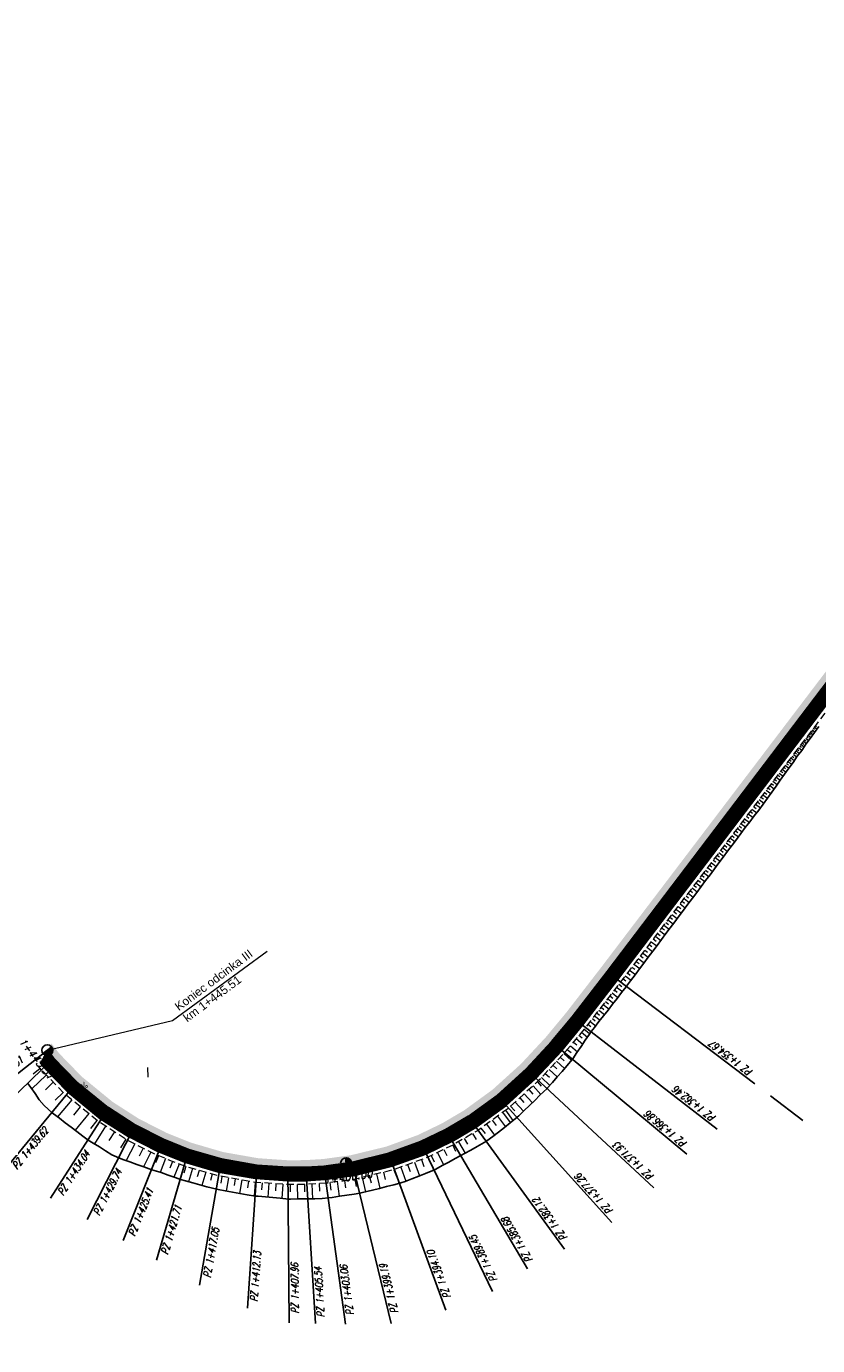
# Model space of a CAD drawing. Header units: metres. Extents: x 8431043 to 8456388, y 5766167 to 5771876.
# Tile 6 of 13: x 8433252 to 8433360, y 5770499 to 5770678. Entities that reach past the tile are written whole.
import ezdxf

# ---------------------------------------------------------------- set-up
doc = ezdxf.new("R2010")
doc.units = ezdxf.units.M
for name, pattern in [('4011', [6, 4, -2]), ('ACAD_ISO03W100', [30, 12, -18]), ('ACAD_ISO10W100', [18, 12, -3, 0, -3]), ('CIĄGŁA', [0])]:
    doc.linetypes.add(name, pattern=pattern)
for name, color, linetype, lineweight in [('_OPISY', 7, 'Continuous', 25), ('brud', 255, 'CIĄGŁA', 30), ('kreskowanie skarp', 250, 'Continuous', 15), ('linia', 7, 'CIĄGŁA', 20), ('pochylenia', 7, 'Continuous', 13), ('WYMIARY', 253, 'Continuous', 13), ('Zalacznik_3_Rowy DW837|Zalacznik_3_Rowy DW837|zdi pobocze', 250, '4011', 18), ('zdi_obrzeze chodnikowe 8x30', 6, 'Continuous', 30)]:
    doc.layers.add(name, color=color, linetype=linetype, lineweight=lineweight)
for name, color, linetype in [('C-DROGI-SYTUACJA', 7, 'Continuous'), ('C-DROGI-SYTUACJA-ETYKIETY', 1, 'Continuous'), ('DRO_Podzespół', 7, 'Continuous'), ('S-5_opis_hektometr', 20, 'Continuous'), ('S-5_opis_pkt_geometrycznych', 20, 'Continuous')]:
    doc.layers.add(name, color=color, linetype=linetype)
doc.layers.add('hatch zdi chodniki', color=7, linetype='Continuous', lineweight=0, true_color=0x8345ba)
doc.styles.add('! rom po 1.8mm', font='romans.shx', dxfattribs={"width": 0.75, "oblique": 15})
doc.styles.add('! romans poch 1.8 mm szer 1', font='romans.shx', dxfattribs={"oblique": 15, "height": 1.8})
doc.styles.add('ISOCP', font='geniso.shx')
doc.styles.add('własny_500', font='isocp.shx', dxfattribs={"width": 0.9, "height": 1.2})
doc.dimstyles.new('kopia własny 500', dxfattribs={"dimtxt": 1.2, "dimasz": 0.8, "dimexe": 0.1795, "dimexo": 0.0625, "dimgap": 0.09, "dimtad": 3, "dimdec": 1, "dimzin": 0, "dimdsep": 46, "dimtxsty": 'własny_500', "dimblk": 'ARCHTICK', "dimcen": 0.09, "dimaunit": 2, "dimadec": 4, "dimazin": 0, "dimtfac": 1, "dimtdec": 1, "dimtofl": 0, "dimtmove": 2, "dimatfit": 3, "dimldrblk": 'ARCHTICK', "dimfxl": 1, "dimtolj": 1, "dimtzin": 0, "dimarcsym": 0})

# ---------------------------------------------------------------- blocks, each defined once
blk = doc.blocks.new('_ARCHTICK')
at = {"color": 0, "linetype": 'ByBlock', "const_width": 0.15}
blk.add_lwpolyline([(-0.5, -0.5), (0.5, 0.5)], dxfattribs=at)
blk = doc.blocks.new('*D61')
at = {"layer": 'Defpoints', "color": 0, "transparency": 16777216}
for p in [(8433437.69, 5771876.32), (8433438.99, 5771875.45), (8431043.13, 5768319.94)]:
    blk.add_point(p, dxfattribs=at)
at = {"layer": 'WYMIARY', "color": 0, "lineweight": -2, "transparency": 16777216}
blk.add_line((8431044.42, 5768319.07), (8433438.99, 5771875.45), dxfattribs=at)
at = {"layer": 'WYMIARY', "color": 0, "lineweight": -2, "transparency": 16777216, "xscale": 0.75, "yscale": 0.75, "zscale": 0.75}
for p, rotation in [((8433438.99, 5771875.45), 56.04704147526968), ((8431044.42, 5768319.07), 236.0470414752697)]:
    blk.add_blockref('_ARCHTICK', p, dxfattribs=dict(at, rotation=rotation))
at = {"layer": 'WYMIARY', "color": 0, "transparency": 16777216, "insert": (8432241.11, 5770097.66), "char_height": 1.25, "attachment_point": 5, "rotation": 56.047, "style": 'ISOCP'}
blk.add_mtext('\\A1;4287.4', dxfattribs=at)
blk = doc.blocks.new('*D63')
at = {"layer": 'Defpoints', "color": 0, "transparency": 16777216}
for p in [(8434749.83, 5771876.32), (8434750.94, 5771875.58), (8432377.71, 5768319.94)]:
    blk.add_point(p, dxfattribs=at)
at = {"layer": 'WYMIARY', "color": 0, "lineweight": -2, "transparency": 16777216}
blk.add_line((8432378.82, 5768319.2), (8434750.94, 5771875.58), dxfattribs=at)
at = {"layer": 'WYMIARY', "color": 0, "lineweight": -2, "transparency": 16777216, "xscale": 0.75, "yscale": 0.75, "zscale": 0.75}
for p, rotation in [((8434750.94, 5771875.58), 56.29653123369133), ((8432378.82, 5768319.2), 236.2965312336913)]:
    blk.add_blockref('_ARCHTICK', p, dxfattribs=dict(at, rotation=rotation))
at = {"layer": 'WYMIARY', "color": 0, "transparency": 16777216, "insert": (8433564.29, 5770097.78), "char_height": 1.25, "attachment_point": 5, "rotation": 56.2965, "style": 'ISOCP'}
blk.add_mtext('\\A1;4274.9', dxfattribs=at)
blk = doc.blocks.new('*U65')
at = {"layer": 'C-DROGI-SYTUACJA', "color": 1, "linetype": 'ACAD_ISO10W100', "lineweight": 13, "ltscale": 0.3}
for p, q in [((8433361.18, 5770589.78), (8433330.94, 5770549.97)), ((8433330.94, 5770549.97), (8433326.18, 5770543.8)), ((8433326.18, 5770543.8), (8433323.37, 5770540.42)), ((8433255.67, 5770538.22), (8433254.83, 5770539.29)), ((8433323.37, 5770540.42), (8433319.92, 5770536.71)), ((8433258.82, 5770534.97), (8433255.67, 5770538.22)), ((8433319.92, 5770536.71), (8433315.97, 5770533.13)), ((8433263.14, 5770531.44), (8433258.82, 5770534.97)), ((8433315.97, 5770533.13), (8433312.04, 5770530.27)), ((8433266.76, 5770529.11), (8433263.14, 5770531.44)), ((8433312.04, 5770530.27), (8433308.97, 5770528.47)), ((8433270.62, 5770527.15), (8433266.76, 5770529.11)), ((8433308.97, 5770528.47), (8433305.57, 5770526.83)), ((8433274.05, 5770525.77), (8433270.62, 5770527.15)), ((8433305.57, 5770526.83), (8433301.21, 5770525.23)), ((8433278.52, 5770524.46), (8433274.05, 5770525.77)), ((8433301.21, 5770525.23), (8433296.26, 5770524.03)), ((8433283.37, 5770523.62), (8433278.52, 5770524.46)), ((8433287.53, 5770523.33), (8433283.37, 5770523.62)), ((8433289.96, 5770523.35), (8433287.53, 5770523.33)), ((8433292.43, 5770523.5), (8433289.96, 5770523.35)), ((8433296.26, 5770524.03), (8433292.43, 5770523.5))]:
    blk.add_line(p, q, dxfattribs=at)
at = {"layer": 'C-DROGI-SYTUACJA', "color": 253, "linetype": 'ACAD_ISO03W100', "lineweight": 13, "ltscale": 0.1}
for p, q in [((8433330.94, 5770549.97), (8433330.94, 5770549.97)), ((8433330.94, 5770549.97), (8433330.94, 5770549.97)), ((8433326.18, 5770543.8), (8433326.18, 5770543.8)), ((8433326.18, 5770543.8), (8433326.18, 5770543.8)), ((8433323.37, 5770540.42), (8433323.37, 5770540.42)), ((8433323.37, 5770540.42), (8433323.37, 5770540.42)), ((8433255.67, 5770538.22), (8433255.67, 5770538.22)), ((8433255.67, 5770538.22), (8433255.67, 5770538.22)), ((8433319.92, 5770536.71), (8433319.92, 5770536.71)), ((8433319.92, 5770536.71), (8433319.92, 5770536.71)), ((8433258.82, 5770534.97), (8433258.82, 5770534.97)), ((8433258.82, 5770534.97), (8433258.82, 5770534.97)), ((8433315.97, 5770533.13), (8433315.97, 5770533.13)), ((8433315.97, 5770533.13), (8433315.97, 5770533.13)), ((8433263.14, 5770531.44), (8433263.14, 5770531.44)), ((8433263.14, 5770531.44), (8433263.14, 5770531.44)), ((8433312.04, 5770530.27), (8433312.04, 5770530.27)), ((8433312.04, 5770530.27), (8433312.04, 5770530.27)), ((8433266.76, 5770529.11), (8433266.76, 5770529.11)), ((8433266.76, 5770529.11), (8433266.76, 5770529.11)), ((8433308.97, 5770528.47), (8433308.97, 5770528.47)), ((8433308.97, 5770528.47), (8433308.97, 5770528.47)), ((8433270.62, 5770527.15), (8433270.62, 5770527.15)), ((8433270.62, 5770527.15), (8433270.62, 5770527.15)), ((8433305.57, 5770526.83), (8433305.57, 5770526.83)), ((8433305.57, 5770526.83), (8433305.57, 5770526.83)), ((8433274.05, 5770525.77), (8433274.05, 5770525.77)), ((8433274.05, 5770525.77), (8433274.05, 5770525.77)), ((8433301.21, 5770525.23), (8433301.21, 5770525.23)), ((8433301.21, 5770525.23), (8433301.21, 5770525.23)), ((8433278.52, 5770524.46), (8433278.52, 5770524.46)), ((8433278.52, 5770524.46), (8433278.52, 5770524.46)), ((8433283.37, 5770523.62), (8433283.37, 5770523.62)), ((8433283.37, 5770523.62), (8433283.37, 5770523.62)), ((8433287.53, 5770523.33), (8433287.53, 5770523.33)), ((8433287.53, 5770523.33), (8433287.53, 5770523.33)), ((8433289.96, 5770523.35), (8433289.96, 5770523.35)), ((8433289.96, 5770523.35), (8433289.96, 5770523.35)), ((8433292.43, 5770523.5), (8433292.43, 5770523.5)), ((8433292.43, 5770523.5), (8433292.43, 5770523.5)), ((8433296.26, 5770524.03), (8433296.26, 5770524.03)), ((8433296.26, 5770524.03), (8433296.26, 5770524.03))]:
    blk.add_line(p, q, dxfattribs=at)
blk = doc.blocks.new('symbol hektometru sytuacja')
at = {"layer": 'S-5_opis_hektometr'}
blk.add_hatch(color=1, dxfattribs=at).paths.add_polyline_path([(0, 0.5, 0.414214), (-0.5, 0, 0.414214), (0, -0.5)])
at = {"layer": 'S-5_opis_hektometr', "color": 1}
blk.add_lwpolyline([(0, -0.5), (0, 0.5)], dxfattribs=at)
blk.add_circle((0, 0), 0.5, dxfattribs=at)
blk = doc.blocks.new('*U66')
at = {"layer": 'S-5_opis_hektometr', "color": 1, "linetype": 'Continuous', "lineweight": -3, "xscale": 1.5, "yscale": 1.5, "zscale": 1.5}
for p, rotation in [((8433254.83, 5770539.29), 128.0171565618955), ((8433295.46, 5770523.92), 187.765166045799)]:
    blk.add_blockref('symbol hektometru sytuacja', p, dxfattribs=dict(at, rotation=rotation))
at = {"layer": 'S-5_opis_hektometr', "color": 7, "linetype": 'Continuous', "lineweight": -3, "char_height": 1, "attachment_point": 2, "style": '! romans poch 1.8 mm szer 1'}
for s, insert, rotation in [('1+445.51', (8433253.75, 5770538.44), 308.0172), ('1+400.00', (8433295.64, 5770522.55), 7.7652)]:
    blk.add_mtext(s, dxfattribs=dict(at, insert=insert, rotation=rotation))
blk = doc.blocks.new('seee')
at = {"layer": 'linia', "flags": 128}
blk.add_lwpolyline([(8433254.83, 5770539.29), (8433271.85, 5770543.35), (8433284.74, 5770552.77)], dxfattribs=at)
at = {"layer": 'S-5_opis_pkt_geometrycznych', "color": 20, "linetype": 'Continuous', "lineweight": -3}
for p, q in [((8433351.03, 5770534.72), (8433330.94, 5770549.97)), ((8433345.89, 5770528.58), (8433326.18, 5770543.8)), ((8433237.41, 5770525.67), (8433254.83, 5770539.29)), ((8433341.79, 5770525.14), (8433323.37, 5770540.42)), ((8433243.28, 5770526.19), (8433255.67, 5770538.22)), ((8433337.28, 5770520.58), (8433319.92, 5770536.71)), ((8433248.93, 5770522.88), (8433258.82, 5770534.97)), ((8433331.59, 5770515.87), (8433315.97, 5770533.13)), ((8433357.56, 5770529.75), (8433353.17, 5770533.09)), ((8433255.26, 5770519.18), (8433263.14, 5770531.44)), ((8433325.16, 5770512.23), (8433312.04, 5770530.27)), ((8433260.23, 5770516.28), (8433266.76, 5770529.11)), ((8433320.11, 5770509.55), (8433308.97, 5770528.47)), ((8433265.12, 5770513.41), (8433270.62, 5770527.15)), ((8433315.37, 5770506.49), (8433305.57, 5770526.83)), ((8433269.66, 5770510.76), (8433274.05, 5770525.77)), ((8433309.01, 5770503.93), (8433301.21, 5770525.23)), ((8433275.52, 5770507.33), (8433278.52, 5770524.46)), ((8433282.03, 5770504.21), (8433283.37, 5770523.62)), ((8433287.71, 5770502.22), (8433287.53, 5770523.33)), ((8433291.27, 5770502.15), (8433289.96, 5770523.35)), ((8433295.36, 5770502.04), (8433292.43, 5770523.5)), ((8433301.58, 5770502.13), (8433296.26, 5770524.03))]:
    blk.add_line(p, q, dxfattribs=at)
at = {"layer": 'C-DROGI-SYTUACJA', "color": 7, "linetype": 'Continuous', "lineweight": -3}
blk.add_blockref('*U65', (0, 0), dxfattribs=at)
at = {"layer": 'C-DROGI-SYTUACJA-ETYKIETY', "color": 4, "linetype": 'Continuous', "lineweight": 35}
blk.add_blockref('*U66', (0, 0), dxfattribs=at)
at = {"layer": '_OPISY', "linetype": 'Continuous', "insert": (8433273.86, 5770543.04), "char_height": 1.15, "width": 39.9476, "attachment_point": 7, "rotation": 36.686, "style": 'ISOCP'}
blk.add_mtext('{\\fArial|b0|i0|c238|p34;Koniec odcinka III\\Pkm 1+445.51}', dxfattribs=at)
at = {"layer": 'S-5_opis_pkt_geometrycznych', "color": 20, "linetype": 'Continuous', "lineweight": -3, "char_height": 1, "attachment_point": 3, "style": '! rom po 1.8mm'}
for s, insert, rotation in [('{\\C256;PZ 1+354.67}', (8433344.77, 5770539.86), 142.7794), ('{\\C256;KONIEC OPRACOWANIA 1+445.51}', (8433251.02, 5770538.53), 38.0172), ('{\\C256;PZ 1+362.46}', (8433339.77, 5770533.7), 142.319), ('{\\C256;PZ 1+366.86}', (8433335.96, 5770530.38), 140.3124), ('{\\C256;PZ 1+439.62}', (8433254.27, 5770528.92), 50.718), ('{\\C256;PZ 1+371.93}', (8433331.71, 5770526.19), 137.1091), ('{\\C256;PZ 1+434.04}', (8433259.85, 5770525.74), 57.2566), ('{\\C256;PZ 1+429.74}', (8433264.13, 5770523.26), 63.011), ('{\\C256;PZ 1+377.26}', (8433326.49, 5770521.97), 132.1337), ('{\\C256;PZ 1+425.41}', (8433268.36, 5770520.65), 68.1986), ('{\\C256;PZ 1+382.12}', (8433320.77, 5770518.8), 126.0274), ('{\\C256;PZ 1+421.71}', (8433272.18, 5770518.28), 73.6744), ('{\\C256;PZ 1+385.68}', (8433316.55, 5770516.21), 120.4823), ('{\\C256;PZ 1+417.05}', (8433277.22, 5770515.22), 80.0679), ('{\\C256;PZ 1+389.45}', (8433312.17, 5770513.85), 115.7307), ('{\\C256;PZ 1+394.10}', (8433306.44, 5770511.85), 110.1126), ('{\\C256;PZ 1+412.13}', (8433282.88, 5770511.98), 86.0645), ('{\\C256;PZ 1+407.96}', (8433287.95, 5770510.34), 90.4855), ('{\\C256;PZ 1+403.06}', (8433294.59, 5770510), 97.7652), ('{\\C256;PZ 1+399.19}', (8433299.97, 5770510.08), 103.6743), ('{\\C256;PZ 1+405.54}', (8433291.11, 5770509.8), 93.5615)]:
    blk.add_mtext(s, dxfattribs=dict(at, insert=insert, rotation=rotation))

msp = doc.modelspace()

# ---------------------------------------------------------------- hatches: boundary and pattern name
at = {"layer": 'hatch zdi chodniki', "lineweight": 13, "transparency": 33554687}
h = msp.add_hatch(dxfattribs=at)
h.set_pattern_fill('DOTS', color=3, scale=0.13, style=0)
h.paths.add_polyline_path([(8434399.78, 5770199.5), (8434397.54, 5770199.45), (8434404.65, 5770196.08), (8434410.2, 5770192.8), (8434410.68, 5770193.67), (8434405.12, 5770196.96)])
h.paths.add_polyline_path([(8434361, 5770214.91), (8434358.79, 5770214.58), (8434372.97, 5770209.94), (8434379.65, 5770207.38), (8434392.53, 5770201.83), (8434391.1, 5770203.54), (8434380.03, 5770208.31), (8434373.3, 5770210.88)])
h.paths.add_polyline_path([(8434291.48, 5770237.59), (8434289.27, 5770237.22), (8434294.22, 5770235.71), (8434304.06, 5770232.5), (8434352.97, 5770216.48), (8434351.39, 5770218.06), (8434304.37, 5770233.45), (8434294.52, 5770236.66)])
h.paths.add_polyline_path([(8434266.02, 5770244.73), (8434265.64, 5770244.68), (8434266.01, 5770244.55)])
h.paths.add_polyline_path([(8434267.85, 5770245.01), (8434266.02, 5770244.73), (8434266.01, 5770244.55), (8434270.42, 5770243.13), (8434280.9, 5770239.78), (8434284.09, 5770238.8), (8434282.47, 5770240.34), (8434281.2, 5770240.73), (8434270.73, 5770244.08)])
h.paths.add_polyline_path([(8434149.08, 5770283.34), (8434146.91, 5770283.09), (8434157.39, 5770279.14), (8434183.65, 5770271.15), (8434226.18, 5770257.47), (8434259.24, 5770246.75), (8434257.64, 5770248.32), (8434226.48, 5770258.42), (8434183.95, 5770272.11), (8434157.71, 5770280.09)])
h.paths.add_polyline_path([(8434094.66, 5770300.27), (8434093.12, 5770301.89), (8434084.6, 5770304.97), (8434081.22, 5770305.98), (8434077.41, 5770307.55), (8434076.94, 5770306.66), (8434080.89, 5770305.04), (8434084.29, 5770304.02)])
h.paths.add_polyline_path([(8434101.58, 5770298.83), (8434099.36, 5770298.57), (8434102.58, 5770297.4), (8434143.62, 5770284.32), (8434142.03, 5770285.88), (8434102.9, 5770298.35)])
h.paths.add_polyline_path([(8434011.44, 5770340.53), (8434009.25, 5770340.65), (8434010.91, 5770339.68), (8434013.39, 5770338.37), (8434047.86, 5770319.65), (8434066.48, 5770310.95), (8434076.94, 5770306.66), (8434077.41, 5770307.55), (8434066.88, 5770311.87), (8434048.31, 5770320.54), (8434013.86, 5770339.25)])
h.paths.add_polyline_path([(8433944.32, 5770376.59), (8433943.2, 5770376.62), (8433960.09, 5770367.69), (8433982.78, 5770355.08), (8434001.01, 5770345.46), (8434003.2, 5770344.18), (8434001.72, 5770345.65), (8433983.02, 5770355.52), (8433960.33, 5770368.13)])
h.paths.add_polyline_path([(8433914.68, 5770392.39), (8433913.21, 5770393.85), (8433905.53, 5770398.42), (8433905.33, 5770397.96)])
h.paths.add_polyline_path([(8433921.02, 5770389.2), (8433919.05, 5770389.79), (8433925.15, 5770386.16), (8433938.99, 5770378.84), (8433938.34, 5770379.75), (8433925.39, 5770386.6)])
h.paths.add_polyline_path([(8433893.01, 5770405.51), (8433891.89, 5770405.57), (8433905.23, 5770398.02), (8433905.33, 5770397.96), (8433905.53, 5770398.42), (8433905.48, 5770398.45)])
h.paths.add_polyline_path([(8433748.79, 5770512.12), (8433746.76, 5770513.05), (8433749.96, 5770509.07), (8433750.8, 5770508.22), (8433762.89, 5770493.32), (8433772.31, 5770482.02), (8433776.22, 5770478.9), (8433763.66, 5770493.96), (8433751.55, 5770508.89), (8433750.71, 5770509.74)])
h.paths.add_polyline_path([(8433727.51, 5770538.5), (8433725.47, 5770539.43), (8433743.03, 5770517.67), (8433742.56, 5770519.85)])
h.paths.add_polyline_path([(8433804.67, 5770453.72), (8433807.36, 5770451.33), (8433816.9, 5770444.97), (8433867.59, 5770417.65), (8433884.72, 5770409.27), (8433884.04, 5770410.16), (8433867.82, 5770418.09), (8433817.16, 5770445.4)])
h.paths.add_polyline_path([(8433643.11, 5770640.98), (8433643.7, 5770641.84), (8433641.4, 5770644.56), (8433638.24, 5770647.86), (8433633.92, 5770651.89), (8433628.93, 5770655.99), (8433625.45, 5770658.54), (8433620.64, 5770661.61), (8433615.52, 5770664.21), (8433611.16, 5770665.93), (8433605.98, 5770667.46), (8433600.42, 5770668.54), (8433595.22, 5770669.19), (8433591.69, 5770669.45), (8433588.3, 5770669.58), (8433585.73, 5770669.59), (8433584.66, 5770669.57), (8433578.02, 5770669.4), (8433570.07, 5770668.93), (8433535.02, 5770665.16), (8433485.31, 5770659.82), (8433471.71, 5770658.26), (8433462.94, 5770656.9), (8433452.67, 5770654.68), (8433445.44, 5770652.68), (8433437.08, 5770649.89), (8433430.89, 5770647.48), (8433422.58, 5770643.75), (8433415.28, 5770639.99), (8433407.52, 5770635.43), (8433399.86, 5770630.32), (8433394.21, 5770626.11), (8433389.06, 5770621.91), (8433384.92, 5770618.26), (8433379.84, 5770613.41), (8433375.1, 5770608.47), (8433369.83, 5770602.43), (8433366.47, 5770598.28), (8433360.39, 5770590.39), (8433330.15, 5770550.58), (8433325.4, 5770544.43), (8433322.62, 5770541.08), (8433319.22, 5770537.42), (8433315.34, 5770533.91), (8433311.49, 5770531.11), (8433308.5, 5770529.35), (8433305.18, 5770527.75), (8433300.92, 5770526.19), (8433296.07, 5770525.01), (8433292.33, 5770524.5), (8433289.92, 5770524.35), (8433287.56, 5770524.33), (8433283.49, 5770524.61), (8433278.75, 5770525.44), (8433274.38, 5770526.72), (8433271.03, 5770528.06), (8433267.26, 5770529.98), (8433263.73, 5770532.25), (8433259.5, 5770535.71), (8433256.42, 5770538.88), (8433255.37, 5770540.22), (8433254.83, 5770539.29), (8433255.67, 5770538.22), (8433258.82, 5770534.97), (8433263.14, 5770531.44), (8433266.76, 5770529.11), (8433270.62, 5770527.15), (8433274.05, 5770525.77), (8433278.52, 5770524.46), (8433283.37, 5770523.62), (8433287.53, 5770523.33), (8433289.96, 5770523.35), (8433292.43, 5770523.5), (8433296.26, 5770524.03), (8433301.21, 5770525.23), (8433305.57, 5770526.83), (8433308.97, 5770528.47), (8433312.04, 5770530.27), (8433315.97, 5770533.13), (8433319.92, 5770536.71), (8433323.37, 5770540.42), (8433326.18, 5770543.8), (8433330.94, 5770549.97), (8433361.18, 5770589.78), (8433367.25, 5770597.66), (8433370.6, 5770601.79), (8433375.84, 5770607.79), (8433380.55, 5770612.7), (8433385.6, 5770617.52), (8433389.71, 5770621.15), (8433394.83, 5770625.32), (8433400.44, 5770629.5), (8433408.05, 5770634.58), (8433415.76, 5770639.11), (8433423.01, 5770642.85), (8433431.28, 5770646.56), (8433437.42, 5770648.95), (8433445.73, 5770651.72), (8433452.91, 5770653.71), (8433463.12, 5770655.92), (8433471.84, 5770657.27), (8433485.42, 5770658.83), (8433535.13, 5770664.17), (8433570.15, 5770667.93), (8433577.87, 5770668.39), (8433592.62, 5770665.23), (8433598.34, 5770664.54), (8433606.41, 5770662.75), (8433611.11, 5770661.08), (8433616.22, 5770658.71), (8433620.65, 5770656.17), (8433628.14, 5770651.18), (8433630.68, 5770649.39), (8433643.11, 5770640.99)])
at = {"layer": 'hatch zdi chodniki', "lineweight": 5}
h = msp.add_hatch(dxfattribs=at)
h.set_pattern_fill('ANSI31', color=256, scale=0.05, angle=45, style=0)
h.paths.add_polyline_path([(8433381.82, 5770611.43), (8433386.81, 5770616.2), (8433390.87, 5770619.77), (8433395.77, 5770623.77), (8433394.44, 5770625.01), (8433389.71, 5770621.15), (8433385.6, 5770617.52), (8433380.55, 5770612.7), (8433375.84, 5770607.79), (8433370.6, 5770601.79), (8433367.25, 5770597.66), (8433361.18, 5770589.78), (8433330.94, 5770549.97), (8433327.6, 5770545.64), (8433329.05, 5770544.58), (8433332.37, 5770548.88), (8433362.61, 5770588.69), (8433368.67, 5770596.54), (8433371.97, 5770600.63), (8433377.17, 5770606.58)])
h = msp.add_hatch(dxfattribs=at)
h.set_pattern_fill('ANSI31', color=256, scale=0.05, angle=45, style=0)
h.paths.add_polyline_path([(8433321.19, 5770535.43), (8433324.72, 5770539.23), (8433327.59, 5770542.68), (8433329.05, 5770544.58), (8433327.6, 5770545.64), (8433326.18, 5770543.8), (8433323.37, 5770540.42), (8433319.92, 5770536.71), (8433315.97, 5770533.13), (8433312.04, 5770530.27), (8433308.97, 5770528.47), (8433305.57, 5770526.83), (8433301.21, 5770525.23), (8433296.26, 5770524.03), (8433292.43, 5770523.5), (8433289.96, 5770523.35), (8433287.53, 5770523.33), (8433283.37, 5770523.62), (8433278.52, 5770524.46), (8433274.05, 5770525.77), (8433270.62, 5770527.15), (8433266.76, 5770529.11), (8433263.14, 5770531.44), (8433258.82, 5770534.97), (8433255.67, 5770538.22), (8433254.83, 5770539.29), (8433253.86, 5770537.61), (8433254.31, 5770537.04), (8433257.6, 5770533.64), (8433262.08, 5770529.98), (8433265.86, 5770527.55), (8433269.87, 5770525.51), (8433273.46, 5770524.07), (8433278.11, 5770522.71), (8433283.15, 5770521.83), (8433287.48, 5770521.53), (8433290.02, 5770521.55), (8433292.61, 5770521.71), (8433296.59, 5770522.26), (8433301.73, 5770523.51), (8433306.27, 5770525.17), (8433309.82, 5770526.88), (8433313.03, 5770528.77), (8433317.11, 5770531.73)])

# ---------------------------------------------------------------- linework, layer by layer
at = {"layer": 'DRO_Podzespół'}
msp.add_lwpolyline([(8433359.72, 5770583.31), (8433359.13, 5770582.5), (8433358.55, 5770581.69), (8433357.97, 5770580.88), (8433357.39, 5770580.06), (8433356.8, 5770579.25), (8433356.22, 5770578.43), (8433355.64, 5770577.62), (8433355.06, 5770576.81), (8433354.48, 5770575.99), (8433353.9, 5770575.18), (8433353.32, 5770574.36), (8433352.73, 5770573.55), (8433352.15, 5770572.73), (8433351.55, 5770571.94), (8433350.94, 5770571.14), (8433350.34, 5770570.34), (8433349.73, 5770569.55), (8433349.13, 5770568.75), (8433348.53, 5770567.95), (8433347.92, 5770567.16), (8433347.32, 5770566.36), (8433346.72, 5770565.56), (8433346.13, 5770564.75), (8433345.53, 5770563.95), (8433344.93, 5770563.15), (8433344.33, 5770562.35), (8433343.73, 5770561.55), (8433343.13, 5770560.75), (8433342.53, 5770559.95), (8433341.93, 5770559.15), (8433341.33, 5770558.35), (8433340.73, 5770557.55), (8433340.13, 5770556.75), (8433339.53, 5770555.95), (8433338.94, 5770555.15), (8433338.34, 5770554.35), (8433337.74, 5770553.55), (8433337.14, 5770552.74), (8433336.54, 5770551.94), (8433335.94, 5770551.14), (8433335.34, 5770550.34), (8433334.74, 5770549.54), (8433334.14, 5770548.74), (8433333.57, 5770547.98), (8433333.52, 5770547.91), (8433332.91, 5770547.12), (8433332.29, 5770546.34), (8433331.68, 5770545.55), (8433331.06, 5770544.76), (8433330.45, 5770543.97), (8433329.83, 5770543.18), (8433329.22, 5770542.39), (8433328.78, 5770541.82), (8433328.53, 5770541.47), (8433327.97, 5770540.64), (8433327.4, 5770539.81), (8433326.84, 5770538.97), (8433326.28, 5770538.14), (8433326.24, 5770538.08), (8433325.46, 5770537.17), (8433324.81, 5770536.42), (8433324.15, 5770535.66), (8433323.49, 5770534.91), (8433322.83, 5770534.16), (8433322.78, 5770534.11), (8433321.81, 5770533.17), (8433321.09, 5770532.47), (8433320.37, 5770531.78), (8433319.65, 5770531.09), (8433318.93, 5770530.39), (8433318.71, 5770530.18), (8433317.75, 5770529.41), (8433316.97, 5770528.78), (8433316.19, 5770528.16), (8433315.39, 5770527.56), (8433314.58, 5770526.97), (8433314.53, 5770526.93), (8433313.29, 5770526.21), (8433312.41, 5770525.72), (8433311.54, 5770525.24), (8433311.07, 5770524.98), (8433310.29, 5770524.56), (8433309.41, 5770524.08), (8433308.53, 5770523.6), (8433307.65, 5770523.12), (8433307.46, 5770523.01), (8433306.26, 5770522.53), (8433305.33, 5770522.16), (8433304.4, 5770521.8), (8433303.46, 5770521.46), (8433302.91, 5770521.26), (8433302.75, 5770521.21), (8433301.93, 5770520.99), (8433300.96, 5770520.75), (8433299.99, 5770520.51), (8433299.02, 5770520.27), (8433298.05, 5770520.03), (8433297.32, 5770519.86), (8433296.53, 5770519.73), (8433295.54, 5770519.58), (8433294.56, 5770519.43), (8433293.57, 5770519.29), (8433293.05, 5770519.21), (8433292.18, 5770519.15), (8433291.18, 5770519.1), (8433290.25, 5770519.07), (8433289.9, 5770519.08), (8433288.9, 5770519.07), (8433287.9, 5770519.06), (8433287.6, 5770519.06), (8433286.5, 5770519.16), (8433285.5, 5770519.25), (8433284.51, 5770519.34), (8433283.51, 5770519.43), (8433283.14, 5770519.46), (8433281.99, 5770519.65), (8433281, 5770519.83), (8433280.02, 5770520), (8433279.03, 5770520.18), (8433278.05, 5770520.35), (8433277.86, 5770520.38), (8433276.52, 5770520.74), (8433275.56, 5770521), (8433274.6, 5770521.26), (8433273.63, 5770521.53), (8433272.92, 5770521.72), (8433272.2, 5770521.97), (8433271.26, 5770522.31), (8433270.32, 5770522.65), (8433269.36, 5770522.93), (8433269.02, 5770523.03), (8433267.94, 5770523.42), (8433266.99, 5770523.76), (8433266.04, 5770524.1), (8433265.09, 5770524.45), (8433264.54, 5770524.65), (8433263.61, 5770525.09), (8433262.76, 5770525.62), (8433261.91, 5770526.14), (8433261.06, 5770526.67), (8433260.4, 5770527.08), (8433259.65, 5770527.62), (8433258.86, 5770528.23), (8433258.06, 5770528.83), (8433257.27, 5770529.44), (8433256.47, 5770530.04), (8433255.67, 5770530.65), (8433255.48, 5770530.8), (8433254.38, 5770531.79), (8433253.74, 5770532.56), (8433253.16, 5770533.4), (8433252.59, 5770534.23), (8433252.2, 5770534.78)], dxfattribs=at)
at = {"layer": 'kreskowanie skarp'}
for p, q in [((8433358.09, 5770581.91), (8433358.29, 5770581.76)), ((8433358.24, 5770582.11), (8433358.63, 5770581.81)), ((8433358.39, 5770582.3), (8433358.58, 5770582.16)), ((8433358.54, 5770582.5), (8433358.92, 5770582.21)), ((8433358.68, 5770582.69), (8433358.87, 5770582.54)), ((8433358.82, 5770582.87), (8433359.2, 5770582.59)), ((8433358.97, 5770583.06), (8433359.15, 5770582.92)), ((8433359.11, 5770583.24), (8433359.47, 5770582.97)), ((8433359.24, 5770583.43), (8433359.42, 5770583.29)), ((8433356.8, 5770580.21), (8433357.02, 5770580.04)), ((8433356.97, 5770580.43), (8433357.41, 5770580.1)), ((8433357.14, 5770580.65), (8433357.35, 5770580.49)), ((8433357.3, 5770580.87), (8433357.73, 5770580.54)), ((8433357.46, 5770581.08), (8433357.68, 5770580.92)), ((8433357.62, 5770581.29), (8433358.04, 5770580.98)), ((8433357.78, 5770581.5), (8433357.99, 5770581.35)), ((8433357.94, 5770581.71), (8433358.34, 5770581.4)), ((8433355.53, 5770578.54), (8433356.03, 5770578.17)), ((8433355.72, 5770578.79), (8433355.97, 5770578.61)), ((8433355.91, 5770579.04), (8433356.39, 5770578.67)), ((8433356.09, 5770579.28), (8433356.33, 5770579.1)), ((8433356.27, 5770579.51), (8433356.74, 5770579.16)), ((8433356.45, 5770579.75), (8433356.68, 5770579.57)), ((8433356.63, 5770579.98), (8433357.08, 5770579.63)), ((8433354.13, 5770576.7), (8433354.41, 5770576.49)), ((8433354.34, 5770576.97), (8433354.89, 5770576.56)), ((8433354.55, 5770577.24), (8433354.82, 5770577.04)), ((8433354.75, 5770577.51), (8433355.28, 5770577.11)), ((8433354.95, 5770577.78), (8433355.21, 5770577.58)), ((8433355.15, 5770578.04), (8433355.66, 5770577.65)), ((8433355.34, 5770578.29), (8433355.6, 5770578.1)), ((8433352.81, 5770574.96), (8433353.11, 5770574.73)), ((8433353.04, 5770575.26), (8433353.63, 5770574.81)), ((8433353.27, 5770575.55), (8433353.56, 5770575.33)), ((8433353.49, 5770575.85), (8433354.06, 5770575.41)), ((8433353.71, 5770576.13), (8433353.99, 5770575.92)), ((8433353.92, 5770576.42), (8433354.48, 5770575.99)), ((8433351.37, 5770573.06), (8433351.69, 5770572.81)), ((8433351.62, 5770573.38), (8433352.26, 5770572.89)), ((8433351.86, 5770573.71), (8433352.18, 5770573.47)), ((8433352.1, 5770574.03), (8433352.73, 5770573.55)), ((8433352.34, 5770574.34), (8433352.65, 5770574.11)), ((8433352.58, 5770574.65), (8433353.19, 5770574.19)), ((8433350.13, 5770571.42), (8433350.78, 5770570.93)), ((8433350.38, 5770571.75), (8433350.7, 5770571.5)), ((8433350.62, 5770572.08), (8433351.28, 5770571.58)), ((8433350.87, 5770572.4), (8433351.2, 5770572.16)), ((8433351.12, 5770572.73), (8433351.77, 5770572.23)), ((8433348.63, 5770569.46), (8433349.29, 5770568.96)), ((8433348.88, 5770569.79), (8433349.21, 5770569.54)), ((8433349.13, 5770570.11), (8433349.79, 5770569.62)), ((8433349.38, 5770570.44), (8433349.71, 5770570.19)), ((8433349.63, 5770570.77), (8433350.28, 5770570.27)), ((8433349.88, 5770571.1), (8433350.21, 5770570.85)), ((8433347.39, 5770567.82), (8433347.72, 5770567.57)), ((8433347.64, 5770568.15), (8433348.29, 5770567.65)), ((8433347.89, 5770568.48), (8433348.22, 5770568.23)), ((8433348.14, 5770568.8), (8433348.79, 5770568.31)), ((8433348.39, 5770569.13), (8433348.71, 5770568.88)), ((8433345.87, 5770565.82), (8433346.21, 5770565.57)), ((8433346.13, 5770566.16), (8433346.8, 5770565.65)), ((8433346.38, 5770566.49), (8433346.72, 5770566.24)), ((8433346.64, 5770566.83), (8433347.3, 5770566.32)), ((8433346.89, 5770567.16), (8433347.22, 5770566.91)), ((8433347.14, 5770567.49), (8433347.8, 5770566.99)), ((8433344.59, 5770564.13), (8433345.27, 5770563.61)), ((8433344.84, 5770564.47), (8433345.19, 5770564.21)), ((8433345.1, 5770564.81), (8433345.78, 5770564.29)), ((8433345.36, 5770565.15), (8433345.7, 5770564.89)), ((8433345.62, 5770565.49), (8433346.29, 5770564.98)), ((8433343.27, 5770562.4), (8433343.62, 5770562.14)), ((8433343.54, 5770562.75), (8433344.23, 5770562.22)), ((8433343.8, 5770563.1), (8433344.15, 5770562.83)), ((8433344.06, 5770563.44), (8433344.75, 5770562.92)), ((8433344.33, 5770563.79), (8433344.67, 5770563.52)), ((8433341.94, 5770560.64), (8433342.65, 5770560.11)), ((8433342.21, 5770561), (8433342.56, 5770560.73)), ((8433342.48, 5770561.35), (8433343.18, 5770560.82)), ((8433342.74, 5770561.7), (8433343.09, 5770561.44)), ((8433343.01, 5770562.05), (8433343.71, 5770561.52)), ((8433340.58, 5770558.85), (8433340.94, 5770558.58)), ((8433340.85, 5770559.21), (8433341.57, 5770558.67)), ((8433341.13, 5770559.57), (8433341.48, 5770559.3)), ((8433341.4, 5770559.93), (8433342.11, 5770559.39)), ((8433341.67, 5770560.29), (8433342.02, 5770560.02)), ((8433339.19, 5770557.03), (8433339.93, 5770556.47)), ((8433339.47, 5770557.4), (8433339.84, 5770557.12)), ((8433339.75, 5770557.76), (8433340.48, 5770557.21)), ((8433340.03, 5770558.13), (8433340.39, 5770557.85)), ((8433340.3, 5770558.49), (8433341.03, 5770557.94)), ((8433337.79, 5770555.18), (8433338.16, 5770554.89)), ((8433338.07, 5770555.55), (8433338.81, 5770554.98)), ((8433338.35, 5770555.92), (8433338.72, 5770555.64)), ((8433338.63, 5770556.29), (8433339.37, 5770555.73)), ((8433338.91, 5770556.66), (8433339.28, 5770556.38)), ((8433336.35, 5770553.29), (8433337.11, 5770552.71)), ((8433336.64, 5770553.67), (8433337.02, 5770553.38)), ((8433336.93, 5770554.05), (8433337.68, 5770553.47)), ((8433337.21, 5770554.42), (8433337.59, 5770554.14)), ((8433337.5, 5770554.8), (8433338.25, 5770554.23)), ((8433335.18, 5770551.75), (8433335.96, 5770551.16)), ((8433335.48, 5770552.14), (8433335.86, 5770551.84)), ((8433335.77, 5770552.52), (8433336.54, 5770551.94)), ((8433336.06, 5770552.9), (8433336.44, 5770552.61)), ((8433333.7, 5770549.8), (8433334.09, 5770549.5)), ((8433334, 5770550.19), (8433334.78, 5770549.6)), ((8433334.3, 5770550.58), (8433334.69, 5770550.29)), ((8433334.59, 5770550.97), (8433335.37, 5770550.38)), ((8433334.89, 5770551.36), (8433335.28, 5770551.07)), ((8433332.23, 5770547.87), (8433333.01, 5770547.26)), ((8433332.53, 5770548.26), (8433332.93, 5770547.96)), ((8433333.1, 5770549.01), (8433333.5, 5770548.71)), ((8433333.4, 5770549.4), (8433334.19, 5770548.81)), ((8433333.63, 5770548.06), (8433333.63, 5770548.06)), ((8433331.02, 5770546.3), (8433331.8, 5770545.7)), ((8433331.32, 5770546.69), (8433331.71, 5770546.39)), ((8433331.62, 5770547.09), (8433332.41, 5770546.48)), ((8433331.92, 5770547.48), (8433332.32, 5770547.17)), ((8433329.52, 5770544.37), (8433329.91, 5770544.07)), ((8433329.82, 5770544.75), (8433330.59, 5770544.15)), ((8433330.12, 5770545.14), (8433330.5, 5770544.84)), ((8433330.42, 5770545.53), (8433331.19, 5770544.93)), ((8433330.72, 5770545.92), (8433331.11, 5770545.61)), ((8433328.33, 5770542.83), (8433328.72, 5770542.53)), ((8433328.63, 5770543.21), (8433329.4, 5770542.62)), ((8433328.93, 5770543.6), (8433329.31, 5770543.3)), ((8433329.22, 5770543.98), (8433329.99, 5770543.38)), ((8433326.74, 5770540.87), (8433327.63, 5770540.13)), ((8433327.11, 5770541.32), (8433327.53, 5770540.97)), ((8433327.46, 5770541.74), (8433328.26, 5770541.07)), ((8433328.55, 5770541.51), (8433327.79, 5770542.14)), ((8433328.83, 5770541.89), (8433328.83, 5770541.89)), ((8433325.06, 5770538.85), (8433326.09, 5770537.9)), ((8433325.51, 5770539.39), (8433326.03, 5770538.96)), ((8433325.94, 5770539.91), (8433326.92, 5770539.09)), ((8433326.35, 5770540.4), (8433326.82, 5770540.02)), ((8433323.56, 5770537.25), (8433324.11, 5770536.74)), ((8433324.07, 5770537.79), (8433325.14, 5770536.8)), ((8433324.57, 5770538.33), (8433325.09, 5770537.84)), ((8433254.69, 5770535.92), (8433252.73, 5770534.02)), ((8433253.86, 5770536.8), (8433252.91, 5770536.05)), ((8433322, 5770535.57), (8433323.14, 5770534.51)), ((8433322.53, 5770536.13), (8433323.09, 5770535.61)), ((8433323.05, 5770536.69), (8433324.16, 5770535.66)), ((8433255.64, 5770534.94), (8433254.58, 5770533.91)), ((8433256.98, 5770533.56), (8433255.88, 5770532.49)), ((8433320.28, 5770533.93), (8433320.82, 5770533.33)), ((8433320.88, 5770534.47), (8433321.94, 5770533.29)), ((8433321.47, 5770535), (8433321.99, 5770534.42)), ((8433254.44, 5770531.71), (8433254.45, 5770531.72)), ((8433258.14, 5770532.56), (8433256.23, 5770530.22)), ((8433318.43, 5770532.25), (8433319.56, 5770531)), ((8433319.06, 5770532.82), (8433319.61, 5770532.2)), ((8433319.67, 5770533.38), (8433320.77, 5770532.17)), ((8433259.31, 5770531.6), (8433258.37, 5770530.46)), ((8433260.45, 5770530.67), (8433258.61, 5770528.41)), ((8433316.04, 5770530.34), (8433317.1, 5770528.89)), ((8433317.8, 5770529.45), (8433316.77, 5770530.87)), ((8433317.12, 5770531.13), (8433318.14, 5770529.72)), ((8433317.79, 5770531.68), (8433318.37, 5770531.04)), ((8433261.58, 5770529.75), (8433260.68, 5770528.64)), ((8433262.76, 5770528.95), (8433261.23, 5770526.56)), ((8433263.95, 5770528.18), (8433263.2, 5770527)), ((8433313.79, 5770528.7), (8433314.34, 5770527.95)), ((8433314.55, 5770529.25), (8433315.64, 5770527.75)), ((8433315.3, 5770529.8), (8433315.84, 5770529.06)), ((8433265.51, 5770527.18), (8433264.77, 5770526.04)), ((8433266.71, 5770526.55), (8433265.56, 5770524.28)), ((8433309.96, 5770526.39), (8433310.34, 5770525.59)), ((8433310.72, 5770526.83), (8433311.63, 5770525.29)), ((8433311.49, 5770527.28), (8433311.95, 5770526.5)), ((8433312.65, 5770527.97), (8433313.12, 5770527.17)), ((8433314.54, 5770526.93), (8433314.54, 5770526.93)), ((8433263.63, 5770525.08), (8433263.63, 5770525.08)), ((8433267.85, 5770525.98), (8433267.31, 5770524.91)), ((8433268.92, 5770525.43), (8433267.9, 5770523.43)), ((8433269.93, 5770524.95), (8433269.54, 5770523.97)), ((8433270.91, 5770524.56), (8433270.16, 5770522.69)), ((8433307.01, 5770524.97), (8433307.43, 5770524.1)), ((8433307.88, 5770525.39), (8433308.7, 5770523.69)), ((8433308.73, 5770525.8), (8433309.13, 5770524.97)), ((8433310.34, 5770524.59), (8433310.34, 5770524.59)), ((8433313.21, 5770526.16), (8433313.21, 5770526.16)), ((8433271.84, 5770524.18), (8433271.47, 5770523.27)), ((8433272.75, 5770523.82), (8433272.03, 5770522.03)), ((8433273.65, 5770523.49), (8433273.38, 5770522.58)), ((8433274.57, 5770523.23), (8433274.04, 5770521.42)), ((8433275.47, 5770522.96), (8433275.21, 5770522.06)), ((8433301.93, 5770523.05), (8433302.28, 5770522.11)), ((8433302.87, 5770523.39), (8433303.56, 5770521.5)), ((8433303.81, 5770523.74), (8433304.16, 5770522.79)), ((8433304.76, 5770524.08), (8433305.45, 5770522.21)), ((8433305.7, 5770524.43), (8433306.04, 5770523.5)), ((8433307.47, 5770523.01), (8433307.47, 5770523.01)), ((8433276.37, 5770522.7), (8433275.85, 5770520.92)), ((8433277.26, 5770522.44), (8433277, 5770521.56)), ((8433278.57, 5770522.12), (8433278.42, 5770521.22)), ((8433279.48, 5770521.96), (8433279.16, 5770520.15)), ((8433280.38, 5770521.8), (8433280.22, 5770520.9)), ((8433281.29, 5770521.65), (8433280.97, 5770519.83)), ((8433282.19, 5770521.49), (8433282.03, 5770520.58)), ((8433283.1, 5770521.33), (8433282.97, 5770519.49)), ((8433284.02, 5770521.27), (8433283.96, 5770520.33)), ((8433284.96, 5770521.2), (8433284.83, 5770519.31)), ((8433285.9, 5770521.14), (8433285.84, 5770520.18)), ((8433286.86, 5770521.07), (8433286.73, 5770519.14)), ((8433287.83, 5770521.03), (8433287.83, 5770520.05)), ((8433288.81, 5770521.04), (8433288.83, 5770519.07)), ((8433289.79, 5770521.05), (8433289.8, 5770520.06)), ((8433290.78, 5770521.1), (8433290.9, 5770519.09)), ((8433291.78, 5770521.16), (8433291.84, 5770520.15)), ((8433293.22, 5770521.29), (8433293.36, 5770520.28)), ((8433294.23, 5770521.43), (8433294.5, 5770519.43)), ((8433295.23, 5770521.57), (8433295.37, 5770520.57)), ((8433296.66, 5770521.76), (8433296.8, 5770520.78)), ((8433297.63, 5770521.99), (8433298.1, 5770520.05)), ((8433298.6, 5770522.23), (8433298.84, 5770521.26)), ((8433299.57, 5770522.47), (8433300.04, 5770520.53)), ((8433300.54, 5770522.7), (8433300.78, 5770521.73)), ((8433301.98, 5770521), (8433301.98, 5770521)), ((8433277.82, 5770520.39), (8433277.83, 5770520.4)), ((8433293.07, 5770519.21), (8433293.07, 5770519.21)), ((8433296.5, 5770519.72), (8433296.5, 5770519.72))]:
    msp.add_line(p, q, dxfattribs=at)
at = {"layer": 'kreskowanie skarp', "linetype": 'Continuous'}
msp.add_line((8433268.45, 5770536.95), (8433268.49, 5770535.63), dxfattribs=at)
at = {"layer": 'pochylenia', "extrusion": (0, 0, -1)}
msp.add_solid([(-8433259.04, 5770532.45), (-8433260.25, 5770533.77), (-8433258.78, 5770532.68)], dxfattribs=at)
at = {"layer": 'Zalacznik_3_Rowy DW837|Zalacznik_3_Rowy DW837|zdi pobocze', "ltscale": 0.25, "flags": 128}
msp.add_lwpolyline([(8433513.13, 5770659.49), (8433485.67, 5770656.54), (8433472.15, 5770654.99), (8433463.54, 5770653.65), (8433453.46, 5770651.47), (8433446.4, 5770649.52), (8433438.2, 5770646.79), (8433432.17, 5770644.44), (8433424.01, 5770640.78), (8433416.87, 5770637.1), (8433409.27, 5770632.63), (8433401.76, 5770627.62), (8433396.24, 5770623.51), (8433391.19, 5770619.39), (8433387.15, 5770615.83), (8433382.17, 5770611.07), (8433377.54, 5770606.24), (8433372.36, 5770600.31), (8433369.06, 5770596.23), (8433363.01, 5770588.38), (8433332.77, 5770548.57), (8433327.98, 5770542.37), (8433325.1, 5770538.9), (8433321.54, 5770535.07), (8433317.42, 5770531.34), (8433313.3, 5770528.35), (8433310.06, 5770526.44), (8433306.47, 5770524.71), (8433301.88, 5770523.03), (8433296.68, 5770521.76), (8433292.66, 5770521.21), (8433290.04, 5770521.05), (8433287.46, 5770521.03), (8433283.09, 5770521.33), (8433278, 5770522.22), (8433273.3, 5770523.6), (8433269.67, 5770525.05), (8433265.61, 5770527.11), (8433261.79, 5770529.58), (8433257.26, 5770533.28), (8433253.93, 5770536.71), (8433253.59, 5770537.15)], dxfattribs=at)
at = {"layer": 'zdi_obrzeze chodnikowe 8x30', "flags": 128}
for points in [[(8433361.18, 5770589.78), (8433330.94, 5770549.97), (8433326.18, 5770543.8), (8433323.37, 5770540.42), (8433319.92, 5770536.71), (8433315.97, 5770533.13), (8433312.04, 5770530.27), (8433308.97, 5770528.47), (8433305.57, 5770526.83), (8433301.21, 5770525.23), (8433296.26, 5770524.03), (8433292.43, 5770523.5), (8433289.96, 5770523.35), (8433287.53, 5770523.33), (8433283.37, 5770523.62), (8433278.52, 5770524.46), (8433274.05, 5770525.77), (8433270.62, 5770527.15), (8433266.76, 5770529.11), (8433263.14, 5770531.44), (8433258.82, 5770534.97), (8433255.67, 5770538.22), (8433254.83, 5770539.29)], [(8433362.61, 5770588.69), (8433332.37, 5770548.88), (8433327.59, 5770542.68), (8433324.72, 5770539.23), (8433321.19, 5770535.43), (8433317.11, 5770531.73), (8433313.03, 5770528.77), (8433309.82, 5770526.88), (8433306.27, 5770525.17), (8433301.73, 5770523.51), (8433296.59, 5770522.26), (8433292.61, 5770521.71), (8433290.02, 5770521.55), (8433287.48, 5770521.53), (8433283.15, 5770521.83), (8433278.11, 5770522.71), (8433273.46, 5770524.07), (8433269.87, 5770525.51), (8433265.86, 5770527.55), (8433262.08, 5770529.98), (8433257.6, 5770533.64), (8433254.31, 5770537.04), (8433253.86, 5770537.61)]]:
    msp.add_lwpolyline(points, dxfattribs=at)

# ---------------------------------------------------------------- block references
at = {"layer": 'brud', "color": 4, "lineweight": 35}
msp.add_blockref('seee', (0, 0), dxfattribs=at)

# ---------------------------------------------------------------- texts
at = {"layer": 'pochylenia', "lineweight": 13, "style": 'ISOCP'}
msp.add_text('2,0%%%', height=0.9, rotation=42.055, dxfattribs=at).set_placement((8433258.7, 5770532.82))

# ---------------------------------------------------------------- dimensions: what is measured, and where the dimension line sits
at = {"layer": 'WYMIARY', "color": 5}
for p1, p2, distance, picture, middle in [((8431043.13, 5768319.94), (8433437.69, 5771876.32), -1.56, '*D61', (8432241.11, 5770097.66)), ((8432377.71, 5768319.94), (8434749.83, 5771876.32), -1.34, '*D63', (8433564.29, 5770097.78))]:
    dim = msp.add_aligned_dim(p1=p1, p2=p2, distance=distance, dimstyle='kopia własny 500', override={"dimtxt": 1.25, "dimasz": 0.75, "dimtxsty": 'ISOCP', "dimse1": 1, "dimse2": 1, "dimtmove": 1}, dxfattribs=at)
    dim.commit()
    dim.dimension.update_dxf_attribs({"geometry": picture, "text_midpoint": middle})

doc.saveas('drawing.dxf')
